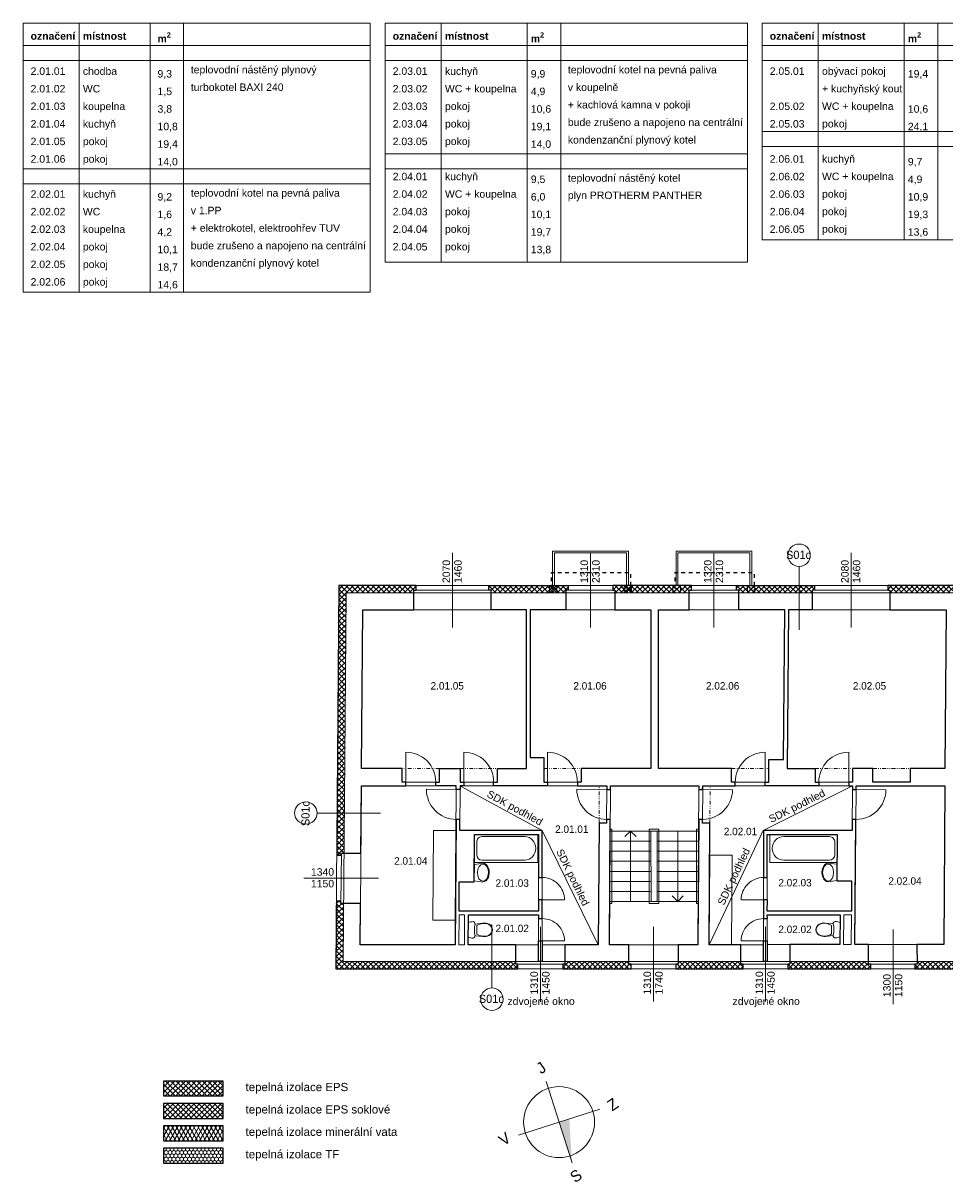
# Model space of a CAD drawing. Extents: x 13316 to 97696, y -105219 to -74221.
# Tile 1 of 3: x 13316 to 38007, y -105219 to -74221. Entities that reach past the tile are written whole.
import ezdxf

# ---------------------------------------------------------------- set-up
doc = ezdxf.new("R2010")
doc.units = 0
doc.header["$MEASUREMENT"] = 0
for name, pattern in [('Wipeout_Contour', [1000, 0, -1000]), ('Čerchovaná se dvěma tečkami S', [250, 100, -40, 15, -40, 15, -40]), ('čárkovaná S', [200, 100, -100])]:
    doc.linetypes.add(name, pattern=pattern)
for name, color, linetype, lineweight in [('0_Číslo_pera__1', 7, 'Continuous', 15), ('2D BOD_Číslo_pera__1', 7, 'Continuous', 15), ('2D VÝPLNĚ_Číslo_pera__2', 1, 'Continuous', 25), ('2D VÝPLNĚ_Číslo_pera__4', 91, 'Continuous', 13), ('2D ČÁRY_Číslo_pera__1', 7, 'Continuous', 15), ('2D ČÁRY_Číslo_pera__2', 1, 'Continuous', 25), ('2D ČÁRY_Číslo_pera__3', 150, 'Continuous', 13), ('blok I_pohled4_terén_Číslo_pera__4', 91, 'Continuous', 13), ('DESKY.STROPNÍ_Číslo_pera__1', 7, 'Continuous', 15), ('komín_Číslo_pera__1', 7, 'Continuous', 15), ('NÁBYTEK A ZAŘÍZENÍ_Číslo_pera__3', 150, 'Continuous', 13), ('POZNÁMKY.TEXT_Číslo_pera__4', 91, 'Continuous', 13), ('zdi_Číslo_pera__1', 7, 'Continuous', 15)]:
    doc.layers.add(name, color=color, linetype=linetype, lineweight=lineweight)
for name, color, linetype in [('2D ČÁRY', 7, 'Continuous'), ('NÁBYTEK A ZAŘÍZENÍ', 7, 'Continuous'), ('vodorovné konstrukce', 7, 'Continuous')]:
    doc.layers.add(name, color=color, linetype=linetype)
doc.layers.add('vodorovné konstrukce_Číslo_pera__241', color=9, linetype='Continuous', lineweight=13, true_color=0x808080)
doc.styles.add('GENERATED_STYLE_1', font='arial.ttf')
doc.styles.add('GENERATED_STYLE_3', font='txt')
pattern_1 = [(45, (0, 0), (-70.71068, 70.71068), []), (135, (0, 0), (70.71068, 70.71068), [])]

# ---------------------------------------------------------------- blocks, each defined once
blk = doc.blocks.new('WC s nádržkou 1 11')
at = {"linetype": 'Wipeout_Contour', "ltscale": 15629.429493}
blk.add_wipeout([(31, 650), (18, 619), (8, 587), (2, 554), (0, 520), (5, 498), (20, 479), (40, 469), (64, 469), (41, 257), (39, 215), (44, 173), (54, 132), (70, 92), (97, 54), (132, 25), (174, 6), (220, 0), (266, 6), (308, 25), (343, 54), (370, 92), (386, 132), (396, 173), (401, 215), (399, 257), (376, 469), (400, 469), (420, 479), (435, 498), (440, 520), (438, 554), (432, 587), (422, 619), (409, 650)], dxfattribs=at).dxf.layer = 'NÁBYTEK A ZAŘÍZENÍ'
at = {"layer": 'NÁBYTEK A ZAŘÍZENÍ_Číslo_pera__3', "linetype": 'Continuous'}
for p, q in [((31, 650), (18, 619)), ((409, 650), (31, 650)), ((422, 619), (409, 650)), ((2, 554), (0, 520)), ((0, 520), (5, 498)), ((8, 587), (2, 554)), ((5, 498), (20, 479)), ((18, 619), (8, 587)), ((20, 479), (40, 469)), ((40, 469), (64, 469)), ((64, 469), (41, 257)), ((68, 341), (56, 299)), ((86, 381), (68, 341)), ((107, 419), (86, 381)), ((333, 419), (107, 419)), ((354, 381), (333, 419)), ((372, 341), (354, 381)), ((384, 299), (372, 341)), ((399, 257), (376, 469)), ((376, 469), (400, 469)), ((400, 469), (420, 479)), ((420, 479), (435, 498)), ((432, 587), (422, 619)), ((438, 554), (432, 587)), ((435, 498), (440, 520)), ((440, 520), (438, 554)), ((41, 257), (39, 215)), ((39, 215), (44, 173)), ((44, 173), (54, 132)), ((49, 256), (47, 215)), ((47, 215), (52, 174)), ((56, 299), (49, 256)), ((52, 174), (62, 134)), ((54, 132), (70, 92)), ((62, 134), (78, 96)), ((70, 92), (97, 54)), ((78, 96), (102, 60)), ((97, 54), (132, 25)), ((102, 60), (136, 32)), ((132, 25), (174, 6)), ((136, 32), (176, 14)), ((174, 6), (220, 0)), ((176, 14), (220, 8)), ((220, 8), (264, 14)), ((220, 0), (266, 6)), ((264, 14), (304, 32)), ((266, 6), (308, 25)), ((304, 32), (338, 60)), ((308, 25), (343, 54)), ((338, 60), (362, 96)), ((343, 54), (370, 92)), ((362, 96), (378, 134)), ((370, 92), (386, 132)), ((378, 134), (388, 174)), ((391, 256), (384, 299)), ((386, 132), (396, 173)), ((388, 174), (393, 215)), ((393, 215), (391, 256)), ((396, 173), (401, 215)), ((401, 215), (399, 257))]:
    blk.add_line(p, q, dxfattribs=at)
blk.add_ellipse((220, -298), major_axis=(785, 0), ratio=0.9963, start_param=1.370375, end_param=1.771221, dxfattribs=at)
blk = doc.blocks.new('Vana 01 11')
at = {"layer": 'NÁBYTEK A ZAŘÍZENÍ_Číslo_pera__3', "linetype": 'Continuous'}
for p, q in [((0, 0), (0, 751)), ((0, 751), (1696, 751)), ((1343, 691), (198, 691)), ((1696, 751), (1696, 0)), ((57, 210), (57, 541)), ((0, 0), (1696, 0)), ((1343, 60), (198, 60))]:
    blk.add_line(p, q, dxfattribs=at)
for centre, major_axis, start_param, end_param in [((198, 541), (0, 150), 0, 1.570796), ((1343, 375), (0, 315), 3.141593, 6.283185), ((198, 210), (0, 150), 1.570796, 3.141593)]:
    blk.add_ellipse(centre, major_axis=major_axis, ratio=0.941477, start_param=start_param, end_param=end_param, dxfattribs=at)
blk = doc.blocks.new('Umyvadlo oválné 11')
at = {"linetype": 'Wipeout_Contour', "ltscale": 6090.690526}
blk.add_wipeout([(0, 169), (2, 146), (9, 124), (19, 104), (43, 74), (73, 49), (129, 22), (188, 6), (250, 0), (312, 6), (371, 22), (427, 49), (457, 74), (481, 104), (491, 124), (498, 146), (500, 169), (469, 400), (31, 400), (-1, 169)], dxfattribs=at).dxf.layer = 'NÁBYTEK A ZAŘÍZENÍ'
at = {"layer": 'NÁBYTEK A ZAŘÍZENÍ_Číslo_pera__3', "linetype": 'Continuous'}
for p, q in [((31, 400), (-1, 169)), ((32, 400), (31, 400)), ((469, 400), (31, 400)), ((469, 400), (468, 400)), ((500, 169), (469, 400))]:
    blk.add_line(p, q, dxfattribs=at)
blk.add_ellipse((250, 169), major_axis=(-229, 0), ratio=0.643386, dxfattribs=at)
blk.add_ellipse((249, 169), major_axis=(-250, 0), ratio=0.674026, start_param=0, end_param=3.141593, dxfattribs=at)
blk = doc.blocks.new('WC s nádržkou 1 11_2')
at = {"linetype": 'Wipeout_Contour', "ltscale": 15629.429493}
blk.add_wipeout([(31, 650), (18, 619), (8, 587), (2, 554), (0, 520), (5, 498), (20, 479), (40, 469), (64, 469), (41, 257), (39, 215), (44, 173), (54, 132), (70, 92), (97, 54), (132, 25), (174, 6), (220, 0), (266, 6), (308, 25), (343, 54), (370, 92), (386, 132), (396, 173), (401, 215), (399, 257), (376, 469), (400, 469), (420, 479), (435, 498), (440, 520), (438, 554), (432, 587), (422, 619), (409, 650)], dxfattribs=at).dxf.layer = 'NÁBYTEK A ZAŘÍZENÍ'
at = {"layer": 'NÁBYTEK A ZAŘÍZENÍ_Číslo_pera__3', "linetype": 'Continuous'}
for p, q in [((31, 650), (18, 619)), ((409, 650), (31, 650)), ((422, 619), (409, 650)), ((2, 554), (0, 520)), ((0, 520), (5, 498)), ((8, 587), (2, 554)), ((5, 498), (20, 479)), ((18, 619), (8, 587)), ((20, 479), (40, 469)), ((40, 469), (64, 469)), ((64, 469), (41, 257)), ((68, 341), (56, 299)), ((86, 381), (68, 341)), ((107, 419), (86, 381)), ((333, 419), (107, 419)), ((354, 381), (333, 419)), ((372, 341), (354, 381)), ((384, 299), (372, 341)), ((399, 257), (376, 469)), ((376, 469), (400, 469)), ((400, 469), (420, 479)), ((420, 479), (435, 498)), ((432, 587), (422, 619)), ((438, 554), (432, 587)), ((435, 498), (440, 520)), ((440, 520), (438, 554)), ((41, 257), (39, 215)), ((39, 215), (44, 173)), ((44, 173), (54, 132)), ((49, 256), (47, 215)), ((47, 215), (52, 174)), ((56, 299), (49, 256)), ((52, 174), (62, 134)), ((54, 132), (70, 92)), ((62, 134), (78, 96)), ((70, 92), (97, 54)), ((78, 96), (102, 60)), ((97, 54), (132, 25)), ((102, 60), (136, 32)), ((132, 25), (174, 6)), ((136, 32), (176, 14)), ((174, 6), (220, 0)), ((176, 14), (220, 8)), ((220, 8), (264, 14)), ((220, 0), (266, 6)), ((264, 14), (304, 32)), ((266, 6), (308, 25)), ((304, 32), (338, 60)), ((308, 25), (343, 54)), ((338, 60), (362, 96)), ((343, 54), (370, 92)), ((362, 96), (378, 134)), ((370, 92), (386, 132)), ((378, 134), (388, 174)), ((391, 256), (384, 299)), ((386, 132), (396, 173)), ((388, 174), (393, 215)), ((393, 215), (391, 256)), ((396, 173), (401, 215)), ((401, 215), (399, 257))]:
    blk.add_line(p, q, dxfattribs=at)
blk.add_ellipse((220, -298), major_axis=(785, 0), ratio=0.9963, start_param=1.370375, end_param=1.771221, dxfattribs=at)
blk = doc.blocks.new('Vana 01 11_2')
at = {"layer": 'NÁBYTEK A ZAŘÍZENÍ_Číslo_pera__3', "linetype": 'Continuous'}
for p, q in [((0, 0), (0, 751)), ((0, 751), (1800, 751)), ((1425, 691), (210, 691)), ((1800, 751), (1800, 0)), ((60, 210), (60, 540)), ((0, 0), (1800, 0)), ((1425, 60), (210, 60))]:
    blk.add_line(p, q, dxfattribs=at)
for centre, major_axis, start_param, end_param in [((210, 540), (0, 150), 0, 1.570796), ((1425, 375), (0, 315), 3.141593, 6.283185), ((210, 210), (0, 150), 1.570796, 3.141593)]:
    blk.add_ellipse(centre, major_axis=major_axis, ratio=0.99918, start_param=start_param, end_param=end_param, dxfattribs=at)
blk = doc.blocks.new('Umyvadlo oválné 11_2')
at = {"linetype": 'Wipeout_Contour', "ltscale": 6090.690526}
blk.add_wipeout([(0, 169), (2, 146), (9, 124), (19, 104), (43, 74), (73, 49), (129, 22), (188, 6), (250, 0), (312, 6), (371, 22), (427, 49), (457, 74), (481, 104), (491, 124), (498, 146), (500, 169), (469, 400), (31, 400), (-1, 169)], dxfattribs=at).dxf.layer = 'NÁBYTEK A ZAŘÍZENÍ'
at = {"layer": 'NÁBYTEK A ZAŘÍZENÍ_Číslo_pera__3', "linetype": 'Continuous'}
for p, q in [((31, 400), (-1, 169)), ((32, 400), (31, 400)), ((469, 400), (31, 400)), ((469, 400), (468, 400)), ((500, 169), (469, 400))]:
    blk.add_line(p, q, dxfattribs=at)
blk.add_ellipse((250, 169), major_axis=(-229, 0), ratio=0.643386, dxfattribs=at)
blk.add_ellipse((249, 169), major_axis=(-250, 0), ratio=0.674026, start_param=0, end_param=3.141593, dxfattribs=at)
blk = doc.blocks.new('LINE_9357', base_point=(29587, -97742))
at = {"layer": '2D ČÁRY_Číslo_pera__3', "linetype": 'Continuous'}
for p, q in [((29587, -95852), (29437, -96002)), ((29587, -97742), (29587, -95852)), ((29587, -95852), (29737, -96002))]:
    blk.add_line(p, q, dxfattribs=at)
blk = doc.blocks.new('LINE_9358', base_point=(30851, -95852))
at = {"layer": '2D ČÁRY_Číslo_pera__3', "linetype": 'Continuous'}
for p, q in [((30851, -95852), (30851, -97742)), ((30851, -97742), (30701, -97592)), ((30851, -97742), (31001, -97592))]:
    blk.add_line(p, q, dxfattribs=at)
blk = doc.blocks.new('LINE_9810', base_point=(25874, -98355))
at = {"layer": 'vodorovné konstrukce_Číslo_pera__241', "linetype": 'Continuous'}
blk.add_line((25874, -98355), (25874, -100055), dxfattribs=at)
blk.add_circle((25874, -100355), 300, dxfattribs=at)
blk = doc.blocks.new('LINE_9816', base_point=(22889, -95370))
at = {"layer": 'vodorovné konstrukce_Číslo_pera__241', "linetype": 'Continuous'}
blk.add_line((22889, -95370), (21189, -95370), dxfattribs=at)
blk.add_circle((20889, -95370), 300, dxfattribs=at)
blk = doc.blocks.new('LINE_9817', base_point=(34103, -90468))
at = {"layer": 'vodorovné konstrukce_Číslo_pera__241', "linetype": 'Continuous'}
blk.add_line((34103, -90468), (34103, -88768), dxfattribs=at)
blk.add_circle((34103, -88468), 300, dxfattribs=at)

msp = doc.modelspace()

# ---------------------------------------------------------------- hatches: boundary and pattern name
at = {"layer": '2D VÝPLNĚ_Číslo_pera__4', "linetype": 'Continuous'}
h = msp.add_hatch(dxfattribs=at)
h.set_pattern_fill('TEPELNA_IZOLACE_EPS', color=8, style=0, pattern_type=2)
h.set_pattern_definition(pattern_1)
h.paths.add_polyline_path([(21715, -96501), (21839, -96502), (21840, -96442), (21916, -96442), (21972, -89476), (23781, -89476), (23781, -89400), (23841, -89400), (23841, -89276), (21774, -89276)], flags=0)
h = msp.add_hatch(dxfattribs=at)
h.set_pattern_fill('TEPELNA_IZOLACE_EPS', color=8, style=0, pattern_type=2)
h.set_pattern_definition(pattern_1)
h.paths.add_polyline_path([(25852, -89476), (27855, -89476), (27855, -89400), (27915, -89400), (27915, -89276), (25792, -89276), (25792, -89400), (25852, -89400)], flags=0)
h = msp.add_hatch(dxfattribs=at)
h.set_pattern_fill('TEPELNA_IZOLACE_EPS', color=8, style=0, pattern_type=2)
h.set_pattern_definition(pattern_1)
h.paths.add_polyline_path([(29170, -89476), (31157, -89476), (31157, -89400), (31217, -89400), (31217, -89276), (29110, -89276), (29110, -89400), (29170, -89400)], flags=0)
h = msp.add_hatch(dxfattribs=at)
h.set_pattern_fill('TEPELNA_IZOLACE_EPS', color=8, style=0, pattern_type=2)
h.set_pattern_definition(pattern_1)
h.paths.add_polyline_path([(32487, -89476), (34454, -89476), (34454, -89400), (34514, -89400), (34514, -89276), (32427, -89276), (32427, -89400), (32487, -89400)], flags=0)
h = msp.add_hatch(dxfattribs=at)
h.set_pattern_fill('TEPELNA_IZOLACE_EPS', color=8, style=0, pattern_type=2)
h.set_pattern_definition(pattern_1)
h.paths.add_polyline_path([(36535, -89476), (39880, -89476), (39880, -89400), (39940, -89400), (39940, -89276), (36475, -89276), (36475, -89400), (36535, -89400)], flags=0)
h = msp.add_hatch(dxfattribs=at)
h.set_pattern_fill('TEPELNA_IZOLACE_EPS', color=8, style=0, pattern_type=2)
h.set_pattern_definition(pattern_1)
h.paths.add_polyline_path([(26572, -99546), (26572, -99422), (26512, -99422), (26512, -99346), (21892, -99347), (21905, -97789), (21829, -97789), (21830, -97729), (21706, -97728), (21691, -99547)], flags=0)
h = msp.add_hatch(dxfattribs=at)
h.set_pattern_fill('TEPELNA_IZOLACE_EPS', color=8, style=0, pattern_type=2)
h.set_pattern_definition(pattern_1)
h.paths.add_polyline_path([(29603, -99545), (29603, -99421), (29543, -99421), (29543, -99345), (27830, -99345), (27830, -99421), (27770, -99421), (27770, -99545)], flags=0)
h = msp.add_hatch(dxfattribs=at)
h.set_pattern_fill('TEPELNA_IZOLACE_EPS', color=8, style=0, pattern_type=2)
h.set_pattern_definition(pattern_1)
h.paths.add_polyline_path([(32546, -99344), (30859, -99345), (30859, -99421), (30799, -99421), (30799, -99544), (32607, -99544), (32606, -99420), (32546, -99420)], flags=0)
h = msp.add_hatch(dxfattribs=at)
h.set_pattern_fill('TEPELNA_IZOLACE_EPS', color=8, style=0, pattern_type=2)
h.set_pattern_definition(pattern_1)
h.paths.add_polyline_path([(36020, -99544), (36020, -99420), (35960, -99420), (35960, -99344), (33857, -99344), (33857, -99420), (33797, -99420), (33797, -99544)], flags=0)
h = msp.add_hatch(dxfattribs=at)
h.set_pattern_fill('TEPELNA_IZOLACE_EPS', color=8, style=0, pattern_type=2)
h.set_pattern_definition(pattern_1)
h.paths.add_polyline_path([(39011, -99343), (37261, -99343), (37261, -99419), (37201, -99419), (37201, -99543), (39071, -99543), (39071, -99419), (39011, -99419)], flags=0)
h = msp.add_hatch(dxfattribs=at)
h.set_pattern_fill('TEPELNA_IZOLACE_EPS', color=8, style=0, pattern_type=2)
h.set_pattern_definition(pattern_1)
h.paths.add_polyline_path([(17074, -102947), (18674, -102947), (18674, -102547), (17074, -102547)], flags=0)
h = msp.add_hatch(dxfattribs=at)
h.set_pattern_fill('TEPELNA_IZOLACE_PERIMETR', color=8, style=0, pattern_type=2)
h.set_pattern_definition(pattern_1)
h.paths.add_polyline_path([(17074, -103547), (18674, -103547), (18674, -103147), (17074, -103147)], flags=0)
h = msp.add_hatch(dxfattribs=at)
h.set_pattern_fill('TEPELNA_IZOLACE_MINERÁL', color=8, style=0, pattern_type=2)
h.set_pattern_definition([(60, (0, 0), (-86.60254, 50), []), (120, (0, 0), (86.60254, 50), [])])
h.paths.add_polyline_path([(17074, -104147), (18674, -104147), (18674, -103747), (17074, -103747)], flags=0)
h = msp.add_hatch(dxfattribs=at)
h.set_pattern_fill('TEPELNA_IZOLACE_FENOL', color=8, style=0, pattern_type=2)
h.set_pattern_definition([(90, (0, 0), (-103.92305, 0), [60, -120]), (90, (-51.96, 90), (-103.92305, 0), [60, -120]), (150, (0, 60), (51.96152, 90), [60, -120]), (150, (-103.92, 60), (51.96152, 90), [60, -120]), (210, (0, 0), (-51.96152, 90), [60, -120]), (210, (-103.92, 0), (-51.96152, 90), [60, -120])])
h.paths.add_polyline_path([(17074, -104747), (18674, -104747), (18674, -104347), (17074, -104347)], flags=0)
at = {"layer": 'DESKY.STROPNÍ_Číslo_pera__1', "linetype": 'Continuous'}
msp.add_hatch(color=8, dxfattribs=at).paths.add_polyline_path([(28020, -104733), (27674, -103647), (27945, -103560)], flags=0)

# ---------------------------------------------------------------- linework, layer by layer
at = {"layer": '2D BOD_Číslo_pera__1', "color": 8, "linetype": 'Continuous', "flags": 128}
for points in [[(29528, -89276), (27498, -89276), (27498, -88356), (29528, -88356)], [(29478, -89276), (29478, -88406), (27548, -88406), (27548, -89276)], [(32836, -89276), (30806, -89276), (30806, -88356), (32836, -88356)], [(32786, -89276), (32786, -88406), (30856, -88406), (30856, -89276)], [(27613, -89476), (27413, -89476), (27413, -89276), (27613, -89276)], [(29413, -89476), (29613, -89476), (29613, -89276), (29413, -89276)], [(30921, -89476), (30721, -89476), (30721, -89276), (30921, -89276)], [(32721, -89476), (32921, -89476), (32921, -89276), (32721, -89276)]]:
    msp.add_lwpolyline(points, close=True, dxfattribs=at)
at = {"layer": '2D VÝPLNĚ_Číslo_pera__2', "color": 8, "linetype": 'Continuous', "flags": 128}
for points in [[(17074, -102947), (18674, -102947), (18674, -102547), (17074, -102547)], [(17074, -103547), (18674, -103547), (18674, -103147), (17074, -103147)], [(17074, -104147), (18674, -104147), (18674, -103747), (17074, -103747)], [(17074, -104747), (18674, -104747), (18674, -104347), (17074, -104347)]]:
    msp.add_lwpolyline(points, close=True, dxfattribs=at)
at = {"layer": '2D ČÁRY_Číslo_pera__1', "color": 8, "linetype": 'Continuous'}
for p, q in [((23781, -89400), (23781, -89926)), ((23841, -89400), (23841, -89276)), ((25792, -89400), (25792, -89276)), ((25852, -89400), (25852, -89926)), ((27413, -89476), (27613, -89276)), ((27413, -89276), (27613, -89476)), ((27855, -89400), (27855, -89926)), ((27915, -89400), (27915, -89276)), ((29110, -89400), (29110, -89276)), ((29170, -89400), (29170, -89926)), ((29613, -89476), (29413, -89276)), ((29613, -89276), (29413, -89476)), ((30721, -89476), (30921, -89276)), ((30721, -89276), (30921, -89476)), ((31157, -89400), (31157, -89926)), ((31217, -89400), (31217, -89276)), ((32427, -89400), (32427, -89276)), ((32487, -89400), (32487, -89926)), ((32921, -89476), (32721, -89276)), ((32921, -89276), (32721, -89476)), ((34454, -89400), (34454, -89926)), ((34514, -89400), (34514, -89276)), ((36475, -89400), (36475, -89276)), ((36535, -89400), (36535, -89926)), ((26797, -94182), (26797, -89926)), ((26897, -93886), (26897, -89926)), ((30135, -94182), (30135, -89926)), ((30335, -94182), (30335, -89926)), ((22384, -94182), (23470, -94182)), ((24470, -94182), (25020, -94182)), ((26020, -94182), (26797, -94182)), ((28264, -94182), (30135, -94182)), ((30335, -94182), (32294, -94182)), ((33784, -94182), (34531, -94182)), ((35531, -94182), (36081, -94182)), ((37081, -94182), (38009, -94182)), ((22380, -94642), (24920, -94642)), ((25020, -94642), (28950, -94642)), ((29023, -98896), (29050, -94642)), ((29050, -94642), (31420, -94642)), ((31389, -98896), (31420, -94642)), ((31520, -94642), (35531, -94642)), ((35631, -94642), (38005, -94642)), ((37978, -98894), (38005, -94642)), ((28719, -98896), (28743, -95640)), ((31689, -98896), (31713, -95643)), ((25011, -95842), (27206, -95842)), ((25410, -95942), (27106, -95942)), ((27121, -97997), (27121, -95942)), ((27221, -99346), (27221, -95842)), ((28741, -95842), (28750, -95842)), ((29042, -95852), (31411, -95852)), ((30133, -95852), (30138, -97742)), ((30299, -97742), (30299, -95852)), ((33151, -95842), (35521, -95842)), ((33151, -99344), (33151, -95842)), ((33251, -95942), (35120, -95942)), ((33251, -97995), (33251, -95942)), ((29039, -96392), (30134, -96392)), ((29041, -96122), (30134, -96122)), ((30299, -96122), (31409, -96122)), ((30299, -96392), (31407, -96392)), ((21839, -96502), (21715, -96501)), ((21840, -96442), (22366, -96442)), ((29037, -96662), (30135, -96662)), ((30299, -96662), (31405, -96662)), ((29036, -96932), (30136, -96932)), ((30299, -96932), (31403, -96932)), ((29034, -97202), (30136, -97202)), ((30299, -97202), (31401, -97202)), ((29032, -97472), (30137, -97472)), ((30299, -97472), (31399, -97472)), ((21830, -97729), (21706, -97728)), ((21829, -97789), (22355, -97789)), ((29030, -97742), (31397, -97742)), ((27121, -99346), (27121, -98097)), ((33251, -99344), (33251, -98095)), ((26512, -99422), (26512, -98897)), ((27830, -99421), (27830, -98897)), ((29543, -99345), (29543, -98896)), ((30842, -98896), (30842, -98896)), ((30859, -99345), (30859, -98896)), ((32546, -99420), (32546, -98895)), ((33857, -99420), (33857, -98895)), ((35960, -99420), (35960, -98895)), ((37261, -99419), (37260, -98894)), ((26572, -99422), (26572, -99546)), ((27206, -99422), (27206, -99422)), ((27770, -99421), (27770, -99545)), ((29543, -99421), (30859, -99421)), ((32606, -99420), (32607, -99544)), ((33240, -99420), (33240, -99420)), ((33797, -99420), (33797, -99544)), ((36020, -99420), (36020, -99544)), ((37201, -99419), (37201, -99543)), ((29603, -99545), (30799, -99544))]:
    msp.add_line(p, q, dxfattribs=at)
at = {"layer": '2D ČÁRY_Číslo_pera__1', "color": 8, "linetype": 'Čerchovaná se dvěma tečkami S'}
for p, q in [((24470, -94182), (23470, -94182)), ((25020, -94182), (26020, -94182)), ((27264, -94182), (28264, -94182)), ((32294, -94182), (33294, -94182)), ((34531, -94182), (35531, -94182)), ((36081, -94182), (37081, -94182)), ((28743, -95640), (28750, -94642)), ((31713, -95643), (31720, -94642))]:
    msp.add_line(p, q, dxfattribs=at)
at = {"layer": '2D ČÁRY_Číslo_pera__1', "color": 8, "linetype": 'Continuous', "flags": 128}
for points in [[(24470, -94182), (24470, -94542), (23470, -94542), (23470, -94182)], [(25020, -94182), (25020, -94542), (26020, -94542), (26020, -94182)], [(27264, -94182), (27264, -94542), (28264, -94542), (28264, -94182)], [(33294, -94182), (33294, -94542), (32294, -94542), (32294, -94182)], [(35531, -94182), (35531, -94542), (34531, -94542), (34531, -94182)], [(37081, -94182), (37081, -94542), (36081, -94542), (36081, -94182)], [(28743, -95640), (28944, -95641), (28950, -94641)], [(31713, -95643), (31514, -95642), (31520, -94642)]]:
    msp.add_lwpolyline(points, dxfattribs=at)
at = {"layer": '2D ČÁRY_Číslo_pera__2', "color": 8, "linetype": 'čárkovaná S', "flags": 128}
for points in [[(29598, -89476), (29599, -88937), (27462, -88937), (27461, -89476)], [(32907, -89476), (32908, -88937), (30771, -88937), (30770, -89476)]]:
    msp.add_lwpolyline(points, dxfattribs=at)
at = {"layer": '2D ČÁRY_Číslo_pera__2', "color": 8, "linetype": 'Continuous', "flags": 128}
for points in [[(23781, -89926), (23781, -89400), (23841, -89400), (23841, -89276), (21774, -89276), (21715, -96501), (21839, -96502), (21840, -96442), (22366, -96442), (22380, -94641), (23570, -94642), (23570, -94542), (23470, -94542), (23470, -94182), (22384, -94182), (22418, -89926)], [(25792, -89276), (27915, -89276), (27915, -89400), (27855, -89400), (27855, -89926), (26897, -89926), (26897, -93886), (27267, -93886), (27264, -94542), (27364, -94542), (27364, -94642), (25920, -94642), (25920, -94542), (26020, -94542), (26020, -94182), (26797, -94182), (26797, -89926), (25852, -89926), (25852, -89400), (25792, -89400)], [(29110, -89276), (29110, -89400), (29170, -89400), (29170, -89926), (30135, -89926), (30135, -94182), (28264, -94182), (28264, -94542), (28164, -94542), (28164, -94642), (28950, -94642), (28949, -94741), (29049, -94742), (29050, -94642), (31420, -94642), (31419, -94742), (31519, -94742), (31520, -94642), (32394, -94642), (32394, -94542), (32294, -94542), (32294, -94182), (30335, -94182), (30335, -89926), (31157, -89926), (31157, -89400), (31217, -89400), (31217, -89276)], [(32427, -89276), (34514, -89276), (34514, -89400), (34454, -89400), (34454, -89926), (33819, -89926), (33784, -94182), (34531, -94182), (34531, -94542), (34631, -94542), (34631, -94642), (33194, -94642), (33194, -94542), (33294, -94542), (33296, -93936), (33686, -93936), (33719, -89926), (32487, -89926), (32487, -89400), (32427, -89400)], [(24470, -94182), (25020, -94182), (25020, -94542), (25120, -94542), (25120, -94642), (25020, -94642), (25020, -94742), (24920, -94742), (24920, -94642), (24370, -94642), (24370, -94542), (24470, -94542)], [(28944, -95541), (28944, -95641), (28743, -95640), (28719, -98896), (27830, -98897), (27830, -99421), (27770, -99421), (27770, -99545), (29603, -99545), (29603, -99421), (29543, -99421), (29543, -98896), (29023, -98896), (29044, -95542)], [(31414, -95542), (31389, -98896), (30859, -98896), (30859, -99421), (30799, -99421), (30799, -99544), (32607, -99544), (32606, -99420), (32546, -99420), (32546, -98895), (31689, -98896), (31713, -95643), (31514, -95642), (31514, -95542)], [(27121, -98797), (27221, -98797), (27221, -99346), (27121, -99346)], [(33151, -98797), (33251, -98797), (33251, -99344), (33151, -99344)]]:
    msp.add_lwpolyline(points, close=True, dxfattribs=at)
for points in [[(39371, -94542), (39371, -94182), (38319, -94182), (38350, -89926), (39880, -89926), (39880, -89400), (39940, -89400), (39940, -89276), (36475, -89276), (36475, -89400), (36535, -89400), (36535, -89926), (38040, -89926), (38009, -94182), (37081, -94182), (37081, -94542)], [(37081, -94542), (36081, -94542), (36081, -94182), (35531, -94182), (35531, -94542), (35431, -94542), (35431, -94642), (35531, -94642), (35530, -94741), (35630, -94742), (35631, -94642), (37081, -94641)], [(37081, -94641), (37081, -94642), (38005, -94642), (37978, -98894), (37260, -98894), (37261, -99419), (37201, -99419), (37201, -99543), (39071, -99543), (39071, -99419), (39011, -99419), (39011, -98894), (38288, -98894), (38315, -94642), (39371, -94642), (39371, -94641)]]:
    msp.add_lwpolyline(points, dxfattribs=at)
at = {"layer": '2D ČÁRY_Číslo_pera__3', "color": 8, "linetype": 'Continuous'}
for p, q in [((25032, -94648), (27221, -95842)), ((35531, -94642), (33140, -95842)), ((27221, -95842), (28722, -98902)), ((29037, -95802), (29088, -95802)), ((29088, -95802), (29083, -97792)), ((30083, -95802), (30088, -97792)), ((30083, -95802), (30349, -95802)), ((30349, -97792), (30349, -95802)), ((31353, -97792), (31353, -95802)), ((31353, -95802), (31403, -95802)), ((33140, -95842), (31689, -98896)), ((29033, -97792), (29083, -97792)), ((30088, -97792), (30349, -97792)), ((31353, -97792), (31403, -97792)), ((27327, -102560), (28020, -104733)), ((28760, -103300), (26587, -103993))]:
    msp.add_line(p, q, dxfattribs=at)
at = {"layer": '2D ČÁRY_Číslo_pera__3', "color": 8, "linetype": 'Continuous', "flags": 128}
for points in [[(23570, -94642), (23570, -94542), (23570, -93742, -0.414214), (24370, -94542), (24370, -94642)], [(25120, -94642), (25120, -94542), (25120, -93742, -0.414214), (25920, -94542), (25920, -94642)], [(27364, -94642), (27364, -94542), (27364, -93742, -0.414214), (28164, -94542), (28164, -94642)], [(33194, -94642), (33194, -94542), (33194, -93742, 0.414214), (32394, -94542), (32394, -94642)], [(35431, -94642), (35431, -94542), (35431, -93742, 0.414214), (34631, -94542), (34631, -94642)], [(25020, -94742), (24920, -94742), (24120, -94735, 0.414214), (24913, -95542), (25013, -95542)], [(29049, -94742), (28949, -94741), (28149, -94736, 0.414214), (28944, -95541), (29044, -95542)], [(31419, -94742), (31519, -94742), (32319, -94747, -0.414214), (31514, -95542), (31414, -95542)], [(35530, -94741), (35630, -94742), (36430, -94748, -0.414214), (35624, -95542), (35524, -95541)], [(27121, -97097), (27221, -97097, -0.414214), (27821, -97697), (27221, -97697), (27121, -97697)], [(33251, -97097), (33151, -97097, 0.414214), (32551, -97697), (33151, -97697), (33251, -97697)], [(27121, -98197), (27221, -98197, -0.414214), (27821, -98797), (27221, -98797), (27121, -98797)], [(33251, -98197), (33151, -98197, 0.414214), (32551, -98797), (33151, -98797), (33251, -98797)]]:
    msp.add_lwpolyline(points, format="xyb", dxfattribs=at)
for points in [[(24311, -95836), (24291, -98236), (24891, -98241), (24911, -95841)], [(31707, -96496), (31689, -98896), (32289, -98900), (32307, -96500)]]:
    msp.add_lwpolyline(points, close=True, dxfattribs=at)
at = {"layer": '2D ČÁRY_Číslo_pera__3', "color": 8, "linetype": 'Continuous'}
msp.add_circle((27674, -103647), 950, dxfattribs=at)
at = {"layer": 'blok I_pohled4_terén_Číslo_pera__4', "color": 8, "linetype": 'Continuous'}
for p, q in [((24816, -90400), (24816, -88400)), ((28513, -90400), (28513, -88400)), ((31822, -90400), (31822, -88400)), ((35494, -90400), (35494, -88400)), ((22834, -97116), (20834, -97116)), ((27171, -98422), (27171, -100422)), ((30201, -98421), (30201, -100421)), ((33202, -98420), (33202, -100420)), ((36621, -98492), (36621, -100492))]:
    msp.add_line(p, q, dxfattribs=at)
at = {"layer": 'komín_Číslo_pera__1', "color": 8, "linetype": 'Continuous'}
for p, q in [((13316, -74221), (13316, -81421)), ((13316, -74221), (22616, -74221)), ((14816, -74221), (14816, -81421)), ((16716, -74221), (16716, -81421)), ((17616, -74221), (17616, -81421)), ((22616, -74221), (22616, -81421)), ((23016, -74221), (23016, -80621)), ((23016, -74221), (32716, -74221)), ((24516, -74221), (24516, -80621)), ((26816, -74221), (26816, -80621)), ((27716, -74221), (27716, -80621)), ((32716, -74221), (32716, -80621)), ((33116, -74221), (33116, -80021)), ((33116, -74221), (42816, -74221)), ((34616, -74221), (34616, -80021)), ((36916, -74221), (36916, -80021)), ((37816, -74221), (37816, -80021)), ((13316, -74821), (22616, -74821)), ((23016, -74821), (32716, -74821)), ((33116, -74821), (42816, -74821)), ((13316, -75221), (22616, -75221)), ((23016, -75221), (32716, -75221)), ((33116, -75221), (42816, -75221)), ((33116, -77121), (42816, -77121)), ((23016, -77721), (32716, -77721)), ((33116, -77521), (42816, -77521)), ((13316, -78121), (22616, -78121)), ((23016, -78121), (32716, -78121)), ((13316, -78521), (22616, -78521)), ((33116, -80021), (42816, -80021)), ((23016, -80621), (32716, -80621)), ((13316, -81421), (22616, -81421)), ((33719, -89926), (33686, -93936)), ((33819, -89926), (33784, -94182)), ((26897, -93886), (27267, -93886)), ((27267, -93886), (27264, -94182)), ((33296, -93936), (33294, -94182)), ((33686, -93936), (33296, -93936)), ((24920, -94642), (24886, -98897)), ((25020, -94642), (25011, -95842)), ((35531, -94642), (35521, -95842)), ((35631, -94642), (35596, -98895)), ((25000, -97216), (24993, -97997)), ((35510, -97184), (35504, -97995)), ((24993, -98097), (24986, -98898)), ((35503, -98095), (35496, -98895))]:
    msp.add_line(p, q, dxfattribs=at)
at = {"layer": 'zdi_Číslo_pera__1', "color": 8, "linetype": 'Continuous'}
for p, q in [((21774, -89276), (21691, -99547)), ((60623, -89276), (21774, -89276)), ((21972, -89476), (21892, -99347)), ((60423, -89476), (21972, -89476)), ((25852, -89400), (23781, -89400)), ((29170, -89400), (27855, -89400)), ((32487, -89400), (31157, -89400)), ((36535, -89400), (34454, -89400)), ((22418, -89926), (22384, -94182)), ((26797, -89926), (22418, -89926)), ((30135, -89926), (26897, -89926)), ((33719, -89926), (30335, -89926)), ((38040, -89926), (33819, -89926)), ((22380, -94641), (22346, -98898)), ((21840, -96442), (21829, -97789)), ((24993, -97997), (27106, -97997)), ((24993, -98097), (25143, -98097)), ((25243, -98097), (27106, -98097)), ((33251, -97995), (35504, -97995)), ((33251, -98095), (35203, -98095)), ((35303, -98095), (35503, -98095)), ((22346, -98898), (24886, -98897)), ((24986, -98897), (25136, -98897)), ((25236, -98897), (27121, -98897)), ((27221, -98897), (28719, -98896)), ((29023, -98896), (29453, -98896)), ((29543, -98896), (30859, -98896)), ((30912, -98896), (31389, -98896)), ((31689, -98896), (33151, -98896)), ((33251, -98895), (35196, -98895)), ((35296, -98895), (35496, -98895)), ((35596, -98895), (37978, -98894)), ((21892, -99347), (72128, -99335)), ((26512, -99422), (27830, -99421)), ((32546, -99420), (33857, -99420)), ((35960, -99420), (37261, -99419)), ((21691, -99547), (28713, -99545)), ((31652, -99545), (44599, -99542))]:
    msp.add_line(p, q, dxfattribs=at)

# ---------------------------------------------------------------- block references
at = {"layer": '2D ČÁRY', "color": 8, "linetype": 'Continuous'}
for name, p in [('LINE_9357', (29587, -97742)), ('LINE_9358', (30851, -95852))]:
    msp.add_blockref(name, p, dxfattribs=at)
at = {"layer": 'NÁBYTEK A ZAŘÍZENÍ', "color": 8, "linetype": 'Continuous', "xscale": -1}
for name, p, rotation in [('Vana 01 11', (25410, -95942), 180), ('WC s nádržkou 1 11_2', (34550, -98715), 270)]:
    msp.add_blockref(name, p, dxfattribs=dict(at, rotation=rotation))
at = {"layer": 'NÁBYTEK A ZAŘÍZENÍ', "color": 8, "linetype": 'Continuous', "rotation": 180}
msp.add_blockref('Vana 01 11_2', (35120, -95942), dxfattribs=at)
at = {"layer": 'vodorovné konstrukce', "color": 8, "linetype": 'Continuous'}
for name, p in [('LINE_9817', (34103, -90468)), ('LINE_9816', (22889, -95370))]:
    msp.add_blockref(name, p, dxfattribs=at)

# ---------------------------------------------------------------- texts
at = {"layer": '0_Číslo_pera__1', "color": 8, "linetype": 'Continuous', "char_height": 300, "attachment_point": 4, "rotation": 34.3019, "style": 'GENERATED_STYLE_3'}
for s, insert in [('{J}', (27109, -102250)), ('{Z}', (29009, -103242)), ('{V}', (26102, -104172)), ('{S}', (28016, -105163))]:
    msp.add_mtext(s, dxfattribs=dict(at, insert=insert))
at = {"layer": 'POZNÁMKY.TEXT_Číslo_pera__4', "color": 8, "linetype": 'Continuous'}
for s, insert, char_height, attachment_point, line_spacing_factor, style in [('\\A1;{\\fArial|b1|i0|c238|p38;označení\\P\\fArial|b0|i0|c238|p38;\\P2.01.01\\P2.01.02\\P2.01.03\\P2.01.04\\P2.01.05\\P2.01.06\\P\\P2.02.01\\P2.02.02\\P2.02.03\\P2.02.04\\P2.02.05\\P2.02.06}', (13516, -74466), 200, 1, 1.410257, 'GENERATED_STYLE_3'), ('\\A1;{\\fArial|b1|i0|c238|p38;místnost\\P\\fArial|b0|i0|c238|p38;\\Pchodba\\PWC\\Pkoupelna\\Pkuchyň\\Ppokoj\\Ppokoj\\P\\Pkuchyň\\PWC\\Pkoupelna\\Ppokoj\\Ppokoj\\Ppokoj}', (14916, -74466), 200, 1, 1.410229, 'GENERATED_STYLE_3'), ('\\A1;{\\fArial|b1|i0|c238|p38;m\\A1{\\H0.7x;\\S2^  ;}\\P\\fArial|b0|i0|c238|p38;\\P9,3\\P1,5\\P3,8\\P10,8\\P19,4\\P14,0\\P\\P9,2\\P1,6\\P4,2\\P10,1\\P18,7\\P14,6}', (16916, -74467), 200, 1, 1.411205, 'GENERATED_STYLE_3'), ('\\A1;{\\fArial|b1|i0|c238|p38;označení\\P\\fArial|b0|i0|c238|p38;\\P2.03.01\\P2.03.02\\P2.03.03\\P2.03.04\\P2.03.05\\P\\P2.04.01\\P2.04.02\\P2.04.03\\P2.04.04\\P2.04.05}', (23216, -74466), 200, 1, 1.41015, 'GENERATED_STYLE_3'), ('\\A1;{\\fArial|b1|i0|c238|p38;místnost\\P\\fArial|b0|i0|c238|p38;\\Pkuchyň\\PWC + koupelna\\Ppokoj\\Ppokoj\\Ppokoj\\P\\Pkuchyň\\PWC + koupelna\\Ppokoj\\Ppokoj\\Ppokoj}', (24616, -74466), 200, 1, 1.409556, 'GENERATED_STYLE_3'), ('\\A1;{\\fArial|b1|i0|c238|p38;m\\A1{\\H0.7x;\\S2^  ;}\\P\\fArial|b0|i0|c238|p38;\\P9,9\\P4,9\\P10,6\\P19,1\\P14,0\\P\\P9,5\\P6,0\\P10,1\\P19,7\\P13,8}', (26916, -74467), 200, 1, 1.411256, 'GENERATED_STYLE_3'), ('\\A1;{\\fArial|b1|i0|c238|p38;označení\\P\\fArial|b0|i0|c238|p38;\\P2.05.01\\P\\P2.05.02\\P2.05.03\\P\\P2.06.01\\P2.06.02\\P2.06.03\\P2.06.04\\P2.06.05}', (33316, -74466), 200, 1, 1.410389, 'GENERATED_STYLE_3'), ('\\A1;{\\fArial|b1|i0|c238|p38;místnost\\P\\fArial|b0|i0|c238|p38;\\Pobývací pokoj\\P+ kuchyňský kout\\PWC + koupelna\\Ppokoj\\P\\Pkuchyň\\PWC + koupelna\\Ppokoj\\Ppokoj\\Ppokoj}', (34716, -74466), 200, 1, 1.408744, 'GENERATED_STYLE_3'), ('\\A1;{\\fArial|b1|i0|c238|p38;m\\A1{\\H0.7x;\\S2^  ;}\\P\\fArial|b0|i0|c238|p38;\\P19,4\\P\\P10,6\\P24,1\\P\\P9,7\\P4,9\\P10,9\\P19,3\\P13,6}', (37016, -74467), 200, 1, 1.411595, 'GENERATED_STYLE_3'), ('{teplovodní nástěný plynový\\Pturbokotel BAXI 240}', (17807, -75367), 200, 1, 1.406234, 'GENERATED_STYLE_1'), ('{teplovodní kotel na pevná paliva\\Pv koupelně\\P+ kachlová kamna v pokoji\\Pbude zrušeno a napojeno na centrální\\Pkondenzanční plynový kotel}', (27907, -75367), 200, 1, 1.40795, 'GENERATED_STYLE_1'), ('{teplovodní nástěný kotel\\Pplyn PROTHERM PANTHER}', (27907, -78267), 200, 1, 1.39174, 'GENERATED_STYLE_1'), ('{teplovodní kotel na pevná paliva\\Pv 1.PP\\P+ elektrokotel, elektroohřev TUV\\Pbude zrušeno a napojeno na centrální\\Pkondenzanční plynový kotel}', (17807, -78667), 200, 1, 1.40816, 'GENERATED_STYLE_1'), ('{1340\\P1150}', (21336, -97364), 200, 8, 0.938049, 'GENERATED_STYLE_1'), ('{tepelná izolace EPS\\Ptepelná izolace EPS soklové\\Ptepelná izolace minerální vata\\Ptepelná izolace TF}', (19274, -102597), 220, 1, 1.634061, 'GENERATED_STYLE_1')]:
    msp.add_mtext(s, dxfattribs=dict(at, insert=insert, char_height=char_height, attachment_point=attachment_point, line_spacing_factor=line_spacing_factor, style=style))
for s, insert, char_height, attachment_point, style in [('{S01c}', (33752, -88459), 220, 4, 'GENERATED_STYLE_3'), ('{2.01.05}', (24231, -91866), 200, 1, 'GENERATED_STYLE_3'), ('{2.01.06}', (28056, -91866), 200, 1, 'GENERATED_STYLE_3'), ('{2.02.06}', (31608, -91866), 200, 1, 'GENERATED_STYLE_3'), ('{2.02.05}', (35542, -91866), 200, 1, 'GENERATED_STYLE_3'), ('{2.01.01}', (27567, -95704), 200, 1, 'GENERATED_STYLE_3'), ('{2.02.01}', (32086, -95765), 200, 1, 'GENERATED_STYLE_3'), ('{2.01.04}', (23254, -96554), 200, 1, 'GENERATED_STYLE_3'), ('{2.01.03}', (25971, -97146), 200, 1, 'GENERATED_STYLE_3'), ('{2.02.03}', (33547, -97136), 200, 1, 'GENERATED_STYLE_3'), ('{2.02.04}', (36493, -97091), 200, 1, 'GENERATED_STYLE_3'), ('{S01c}', (25523, -100346), 220, 4, 'GENERATED_STYLE_3'), ('{zdvojené okno}', (26290, -100440), 200, 4, 'GENERATED_STYLE_1'), ('{zdvojené okno}', (32320, -100439), 200, 4, 'GENERATED_STYLE_1')]:
    msp.add_mtext(s, dxfattribs=dict(at, insert=insert, char_height=char_height, attachment_point=attachment_point, style=style))
at = {"layer": 'POZNÁMKY.TEXT_Číslo_pera__4', "color": 8, "linetype": 'Continuous', "char_height": 200, "attachment_point": 8, "rotation": 90, "style": 'GENERATED_STYLE_1'}
for s, insert, line_spacing_factor in [('{2070\\P1460}', (25066, -88902), 0.938049), ('{1310\\P2310}', (28762, -88902), 0.938433), ('{1320\\P2310}', (32071, -88902), 0.938433), ('{2080\\P1460}', (35744, -88902), 0.938049), ('{1310\\P1450}', (27420, -99920), 0.938049), ('{1310\\P1740}', (30450, -99919), 0.938049), ('{1310\\P1450}', (33451, -99918), 0.938049), ('{1300\\P1150}', (36870, -99990), 0.938049)]:
    msp.add_mtext(s, dxfattribs=dict(at, insert=insert, line_spacing_factor=line_spacing_factor))
at = {"layer": 'POZNÁMKY.TEXT_Číslo_pera__4', "color": 8, "linetype": 'Continuous'}
for s, insert, char_height, attachment_point, rotation, style in [('{SDK podhled}', (25814, -94750), 200, 1, 331.3964, 'GENERATED_STYLE_1'), ('{SDK podhled}', (33263, -95462), 200, 1, 26.6588, 'GENERATED_STYLE_1'), ('{S01c}', (20880, -95721), 220, 4, 90, 'GENERATED_STYLE_3'), ('{SDK podhled}', (27768, -96311), 200, 1, 296.1196, 'GENERATED_STYLE_1'), ('{SDK podhled}', (31908, -97773), 200, 1, 64.5778, 'GENERATED_STYLE_1')]:
    msp.add_mtext(s, dxfattribs=dict(at, insert=insert, char_height=char_height, attachment_point=attachment_point, rotation=rotation, style=style))

# ---------------------------------------------------------------- next in the draw order: linework, layer by layer
at = {"layer": 'komín_Číslo_pera__1', "color": 8, "linetype": 'Continuous'}
for p, q in [((35203, -98095), (35196, -98895)), ((35303, -98095), (35296, -98895))]:
    msp.add_line(p, q, dxfattribs=at)

# ---------------------------------------------------------------- next in the draw order: block references
at = {"layer": 'NÁBYTEK A ZAŘÍZENÍ', "color": 8, "linetype": 'Continuous'}
for name, p, rotation in [('Umyvadlo oválné 11_2', (34710, -96716), 270.4629219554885), ('WC s nádržkou 1 11', (25889, -98719), 90)]:
    msp.add_blockref(name, p, dxfattribs=dict(at, rotation=rotation))
at = {"layer": 'NÁBYTEK A ZAŘÍZENÍ', "color": 8, "linetype": 'Continuous', "xscale": -0.9999999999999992, "rotation": 89.53707804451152}
msp.add_blockref('Umyvadlo oválné 11', (25804, -96719), dxfattribs=at)

# ---------------------------------------------------------------- next in the draw order: texts
at = {"layer": 'POZNÁMKY.TEXT_Číslo_pera__4', "color": 8, "linetype": 'Continuous', "insert": (33547, -98385), "char_height": 200, "attachment_point": 1, "style": 'GENERATED_STYLE_3'}
msp.add_mtext('{2.02.02}', dxfattribs=at)

# ---------------------------------------------------------------- next in the draw order: linework, layer by layer
at = {"layer": '2D ČÁRY_Číslo_pera__2', "color": 8, "linetype": 'Continuous', "flags": 128}
for points in [[(22355, -97789), (21829, -97789), (21830, -97729), (21706, -97728), (21691, -99547), (26572, -99546), (26572, -99422), (26512, -99422), (26512, -98897), (25236, -98900), (25243, -98097), (27121, -98097), (27121, -98197), (27221, -98197), (27221, -97697), (27121, -97697), (27121, -97997), (24993, -97997), (25000, -97216), (25400, -97216), (25410, -95942), (27121, -95942), (27121, -97097), (27221, -97097), (27221, -95842), (25011, -95842), (25013, -95542), (24913, -95542), (24886, -98897), (22346, -98898)], [(33151, -98197), (33252, -98197), (33251, -98095), (35203, -98095), (35196, -98895), (33857, -98895), (33857, -99420), (33797, -99420), (33797, -99544), (36020, -99544), (36020, -99420), (35960, -99420), (35960, -98895), (35596, -98895), (35624, -95542), (35524, -95541), (35521, -95842), (33151, -95842), (33151, -97097), (33251, -97097), (33251, -95942), (35120, -95942), (35110, -97184), (35510, -97184), (35504, -97995), (33251, -97995), (33252, -97697), (33151, -97697)]]:
    msp.add_lwpolyline(points, close=True, dxfattribs=at)
at = {"layer": 'komín_Číslo_pera__1', "color": 8, "linetype": 'Continuous'}
for p, q in [((25410, -95942), (25400, -97216)), ((35120, -95942), (35110, -97184)), ((25000, -97216), (25400, -97216)), ((35110, -97184), (35510, -97184)), ((25143, -98097), (25136, -98899)), ((25243, -98097), (25236, -98900))]:
    msp.add_line(p, q, dxfattribs=at)

# ---------------------------------------------------------------- next in the draw order: block references
at = {"layer": 'vodorovné konstrukce', "color": 8, "linetype": 'Continuous'}
msp.add_blockref('LINE_9810', (25874, -98355), dxfattribs=at)

# ---------------------------------------------------------------- next in the draw order: texts
at = {"layer": 'POZNÁMKY.TEXT_Číslo_pera__4', "color": 8, "linetype": 'Continuous', "insert": (25971, -98360), "char_height": 200, "attachment_point": 1, "style": 'GENERATED_STYLE_3'}
msp.add_mtext('{2.01.02}', dxfattribs=at)

doc.saveas('drawing.dxf')
